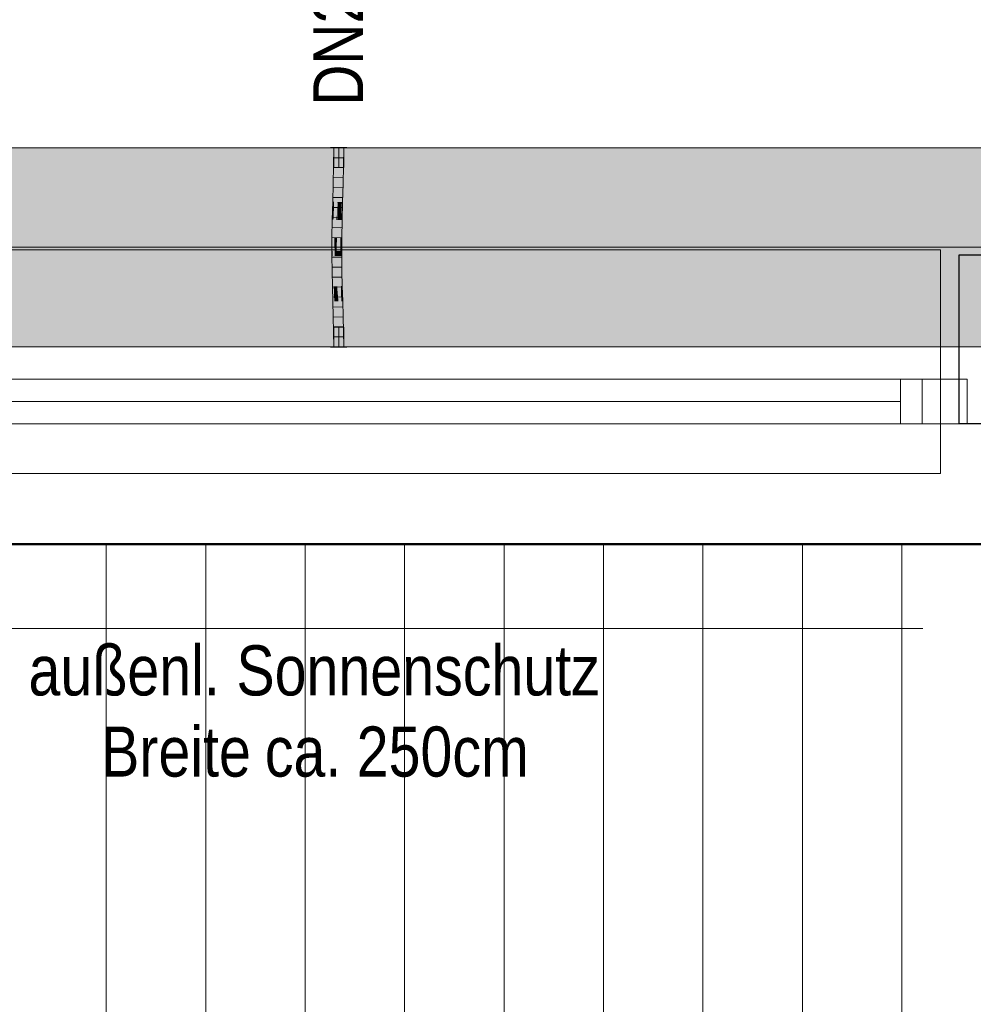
# Model space of a CAD drawing. Extents: x -620 to 300, y 62 to 1107.
# Tile 33 of 109: x -107 to -69, y 345 to 385. Entities that reach past the tile are written whole.
import ezdxf
from ezdxf.lldxf.tags import DXFTag

# ---------------------------------------------------------------- set-up
doc = ezdxf.new("R2010")
doc.units = 0
doc.layers.get('0').update_dxf_attribs({"lineweight": 35})
for name, color, linetype, lineweight, true_color in [('30 -33 Aussenwände- 7 Fassade_ Elemente', 7, 'Continuous', 9, 0x00aacc), ('30 -35 Decken- 1 Konstruktion-Träger- Stahlbeton', 7, 'grob-A06G9G5Q8I', 13, 0x33aa00), ('70 -72 Beschriftung- 1 Beschriftung allgemein', 7, 'Continuous', 9, 0xff6633), ('70 -75 Raumstempel- 1 Raumstempel', 1, 'Continuous', 50, 0xff0000), ('E_Leerrohr 20', 7, 'Continuous', 13, 0xcc0099), ('E_Leerrohr 20-Shading', 7, 'Continuous', 13, 0xcc0099)]:
    doc.layers.add(name, color=color, linetype=linetype, lineweight=lineweight, true_color=true_color)
for name, color, linetype, lineweight in [('60- 61 allgemeine Ausstattung- 4 Terrassen', 7, 'Continuous', 9), ('70 -71 Achsen- 1 Gebäudeachsen', 7, 'STRICHPUNKT2-A06G9G5P8I', 18), ('Detailelementbeschriftung', 7, 'Continuous', 9)]:
    doc.layers.add(name, color=color, linetype=linetype, lineweight=lineweight)
doc.layers.add('iwb_Schraffur_Unterzug', color=7, linetype='Continuous', lineweight=5, true_color=0xffffcc, plot=False)
doc.styles.get("Standard").update_dxf_attribs({"font": 'ARIALN.TTF'})
tags = doc.linetypes.add('grob-A06G9G5Q8I', pattern=[14, 3, -8, 3]).pattern_tags.tags
tags[8:9] = [DXFTag(74, 4), DXFTag(75, 0), DXFTag(340, '0'), DXFTag(46, 0.0), DXFTag(50, 0.0), DXFTag(44, 0.0), DXFTag(45, 0.0)]
tags[6:7] = [DXFTag(74, 4), DXFTag(75, 0), DXFTag(340, '0'), DXFTag(46, 0.0), DXFTag(50, 0.0), DXFTag(44, 0.0), DXFTag(45, 0.0)]
tags[4:5] = [DXFTag(74, 4), DXFTag(75, 0), DXFTag(340, '0'), DXFTag(46, 0.0), DXFTag(50, 0.0), DXFTag(44, 0.0), DXFTag(45, 0.0)]
tags = doc.linetypes.add('STRICHPUNKT2', pattern=[12.7, 6.35, -3.175, 0, -3.175]).pattern_tags.tags
tags[10:11] = [DXFTag(74, 4), DXFTag(75, 0), DXFTag(340, '0'), DXFTag(46, 0.0), DXFTag(50, 0.0), DXFTag(44, 0.0), DXFTag(45, 0.0)]
tags[8:9] = [DXFTag(74, 4), DXFTag(75, 0), DXFTag(340, '0'), DXFTag(46, 0.0), DXFTag(50, 0.0), DXFTag(44, 0.0), DXFTag(45, 0.0)]
tags[6:7] = [DXFTag(74, 4), DXFTag(75, 0), DXFTag(340, '0'), DXFTag(46, 0.0), DXFTag(50, 0.0), DXFTag(44, 0.0), DXFTag(45, 0.0)]
tags[4:5] = [DXFTag(74, 4), DXFTag(75, 0), DXFTag(340, '0'), DXFTag(46, 0.0), DXFTag(50, 0.0), DXFTag(44, 0.0), DXFTag(45, 0.0)]
tags = doc.linetypes.add('STRICHPUNKT2-A06G9G5P8I', pattern=[12.7, 6.35, -3.175, 0, -3.175]).pattern_tags.tags
tags[10:11] = [DXFTag(74, 4), DXFTag(75, 0), DXFTag(340, '0'), DXFTag(46, 0.0), DXFTag(50, 0.0), DXFTag(44, 0.0), DXFTag(45, 0.0)]
tags[8:9] = [DXFTag(74, 4), DXFTag(75, 0), DXFTag(340, '0'), DXFTag(46, 0.0), DXFTag(50, 0.0), DXFTag(44, 0.0), DXFTag(45, 0.0)]
tags[6:7] = [DXFTag(74, 4), DXFTag(75, 0), DXFTag(340, '0'), DXFTag(46, 0.0), DXFTag(50, 0.0), DXFTag(44, 0.0), DXFTag(45, 0.0)]
tags[4:5] = [DXFTag(74, 4), DXFTag(75, 0), DXFTag(340, '0'), DXFTag(46, 0.0), DXFTag(50, 0.0), DXFTag(44, 0.0), DXFTag(45, 0.0)]

# ---------------------------------------------------------------- blocks, each defined once
blk = doc.blocks.new('Shading-A06G9G3N8I', base_point=(-94.104, 376.305))
at = {"layer": 'E_Leerrohr 20-Shading', "color": 223, "true_color": 0xc67fb4}
for points in [[(-94.321, 379.931), (-94.379, 379.931), (-94.327, 379.208), (-94.386, 379.209)], [(-94.024, 379.931), (-94.038, 379.931), (-94.032, 379.204), (-94.044, 379.204)], [(-94.024, 379.931), (-94.032, 379.204), (-94.003, 379.931), (-94.014, 379.204)], [(-94.003, 379.931), (-94.014, 379.204), (-93.993, 379.931), (-94.005, 379.204)], [(-94.005, 379.204), (-93.99, 379.203), (-93.993, 379.931), (-93.979, 379.931)], [(-93.99, 379.203), (-93.986, 379.203), (-93.979, 379.931)], [(-94.327, 379.208), (-94.386, 379.209), (-94.344, 378.485), (-94.401, 378.486)], [(-94.342, 378.485), (-94.327, 379.208), (-94.344, 378.485)], [(-94.032, 379.204), (-94.044, 379.204), (-94.052, 378.478), (-94.06, 378.478)], [(-94.036, 379.068), (-94.052, 378.478), (-94.051, 378.478)], [(-94.014, 379.204), (-94.051, 378.478), (-94.036, 378.478)], [(-94.014, 379.204), (-94.032, 379.204), (-94.051, 378.478), (-94.036, 379.068)], [(-94.014, 379.204), (-94.036, 378.478), (-94.005, 379.204), (-94.028, 378.477)], [(-94.028, 378.477), (-94.016, 378.477), (-94.005, 379.204), (-93.99, 379.203)], [(-94.016, 378.477), (-94.001, 378.477), (-93.99, 379.203), (-93.986, 379.203)], [(-94.344, 378.485), (-94.401, 378.486), (-94.367, 377.761), (-94.421, 377.762)], [(-94.367, 377.761), (-94.363, 377.76), (-94.344, 378.485), (-94.342, 378.485)], [(-94.363, 377.76), (-94.362, 377.76), (-94.342, 378.485)], [(-94.052, 378.478), (-94.06, 378.478), (-94.077, 377.753), (-94.079, 377.753)], [(-94.051, 378.478), (-94.052, 378.478), (-94.074, 377.753), (-94.077, 377.753)], [(-94.036, 378.478), (-94.051, 378.478), (-94.063, 377.752), (-94.074, 377.753)], [(-94.036, 378.478), (-94.063, 377.752), (-94.028, 378.477), (-94.056, 377.752)], [(-94.056, 377.752), (-94.05, 377.752), (-94.028, 378.477), (-94.016, 378.477)], [(-94.05, 377.752), (-94.021, 377.751), (-94.016, 378.477), (-94.001, 378.477)], [(-94.421, 377.762), (-94.428, 377.494), (-94.367, 377.761), (-94.375, 377.493)], [(-94.367, 377.761), (-94.375, 377.486), (-94.363, 377.76), (-94.369, 377.525)], [(-94.369, 377.525), (-94.368, 377.534), (-94.363, 377.76), (-94.362, 377.76)], [(-94.077, 377.753), (-94.079, 377.753), (-94.086, 377.491)], [(-94.063, 377.752), (-94.074, 377.753), (-94.076, 377.392), (-94.083, 377.459)], [(-94.083, 377.459), (-94.074, 377.753), (-94.082, 377.62), (-94.077, 377.753)], [(-94.063, 377.752), (-94.076, 377.392), (-94.056, 377.752), (-94.072, 377.347)], [(-94.072, 377.347), (-94.069, 377.322), (-94.056, 377.752), (-94.05, 377.752)], [(-94.069, 377.322), (-94.04, 377.027), (-94.05, 377.752), (-94.021, 377.751)], [(-94.428, 377.494), (-94.44, 377.036), (-94.375, 377.493), (-94.375, 377.486)], [(-94.39, 377.035), (-94.384, 377.165), (-94.44, 377.036), (-94.375, 377.486)], [(-94.381, 377.035), (-94.368, 377.534), (-94.39, 377.035)], [(-94.375, 377.486), (-94.384, 377.165), (-94.369, 377.525), (-94.371, 377.47)], [(-94.371, 377.47), (-94.368, 377.534), (-94.369, 377.525)], [(-94.086, 377.485), (-94.086, 377.491), (-94.098, 377.029)], [(-94.096, 377.029), (-94.083, 377.459), (-94.098, 377.029), (-94.086, 377.485)], [(-94.076, 377.392), (-94.083, 377.459), (-94.089, 377.029), (-94.096, 377.029)], [(-94.076, 377.392), (-94.089, 377.029), (-94.072, 377.347), (-94.084, 377.028)], [(-94.083, 377.459), (-94.082, 377.62), (-94.086, 377.485)], [(-94.082, 377.62), (-94.086, 377.491), (-94.086, 377.485)], [(-94.084, 377.028), (-94.082, 377.028), (-94.072, 377.347), (-94.069, 377.322)], [(-94.082, 377.028), (-94.04, 377.027), (-94.069, 377.322)], [(-94.39, 377.035), (-94.44, 377.036), (-94.413, 376.309), (-94.453, 376.309)], [(-94.395, 376.309), (-94.381, 377.035), (-94.413, 376.309), (-94.39, 377.035)], [(-94.109, 376.306), (-94.089, 377.029), (-94.112, 376.306), (-94.096, 377.029)], [(-94.096, 377.029), (-94.098, 377.029), (-94.112, 376.306)], [(-94.109, 376.306), (-94.084, 377.028), (-94.089, 377.029)], [(-94.109, 376.306), (-94.105, 376.305), (-94.084, 377.028), (-94.095, 376.633)], [(-94.104, 376.305), (-94.053, 376.305), (-94.082, 377.028), (-94.04, 377.027)], [(-94.104, 376.305), (-94.082, 377.028), (-94.095, 376.633)], [(-94.095, 376.633), (-94.082, 377.028), (-94.084, 377.028)], [(-94.105, 376.305), (-94.104, 376.305), (-94.095, 376.633)], [(-94.417, 375.777), (-94.413, 376.309), (-94.455, 375.776), (-94.453, 376.309)], [(-94.398, 375.582), (-94.395, 376.309), (-94.419, 375.582), (-94.413, 376.309)], [(-94.109, 376.306), (-94.112, 376.306), (-94.114, 375.78)], [(-94.11, 376.159), (-94.114, 375.78), (-94.113, 375.863)], [(-94.105, 376.305), (-94.109, 376.306), (-94.112, 375.943), (-94.11, 376.159)], [(-94.105, 376.305), (-94.112, 375.943), (-94.111, 375.943)], [(-94.109, 375.943), (-94.105, 376.305), (-94.111, 375.943)], [(-94.108, 376.016), (-94.105, 376.305), (-94.108, 375.943), (-94.109, 375.943)], [(-94.104, 376.305), (-94.108, 375.943), (-94.053, 376.305), (-94.055, 375.942)], [(-94.108, 376.016), (-94.108, 375.943), (-94.104, 376.305), (-94.108, 375.943)], [(-94.104, 376.305), (-94.105, 376.305), (-94.108, 376.016)], [(-94.419, 375.582), (-94.417, 375.777), (-94.456, 375.582), (-94.455, 375.776)], [(-94.114, 375.78), (-94.115, 375.583), (-94.114, 375.751)], [(-94.115, 375.583), (-94.112, 375.583), (-94.114, 375.751), (-94.112, 375.642)], [(-94.112, 375.642), (-94.113, 375.863), (-94.114, 375.751)], [(-94.113, 375.863), (-94.114, 375.78), (-94.114, 375.751)], [(-94.112, 375.943), (-94.113, 375.863), (-94.111, 375.943)], [(-94.112, 375.642), (-94.109, 375.943), (-94.113, 375.863), (-94.111, 375.943)], [(-94.108, 375.943), (-94.112, 375.642), (-94.108, 375.943), (-94.111, 375.583)], [(-94.109, 375.943), (-94.112, 375.642), (-94.108, 375.943)], [(-94.108, 375.943), (-94.111, 375.583), (-94.108, 375.943)], [(-94.108, 375.943), (-94.111, 375.583), (-94.055, 375.942), (-94.056, 375.583)], [(-94.108, 376.016), (-94.108, 375.943), (-94.108, 375.943)], [(-94.419, 375.582), (-94.456, 375.582), (-94.405, 374.971), (-94.448, 374.97)], [(-94.39, 374.971), (-94.398, 375.582), (-94.405, 374.971), (-94.419, 375.582)], [(-94.112, 375.583), (-94.111, 375.583), (-94.112, 375.642)], [(-94.097, 374.977), (-94.111, 375.583), (-94.107, 374.977), (-94.112, 375.583)], [(-94.049, 374.978), (-94.056, 375.583), (-94.097, 374.977), (-94.111, 375.583)], [(-94.405, 374.971), (-94.448, 374.97), (-94.38, 374.362), (-94.434, 374.36)], [(-94.375, 374.362), (-94.39, 374.971), (-94.38, 374.362), (-94.405, 374.971)], [(-94.097, 374.977), (-94.107, 374.977), (-94.072, 374.37), (-94.092, 374.369)], [(-94.034, 374.371), (-94.049, 374.978), (-94.072, 374.37), (-94.097, 374.977)], [(-94.357, 373.753), (-94.368, 374.123), (-94.434, 374.36), (-94.38, 374.362)], [(-94.357, 373.753), (-94.434, 374.36), (-94.415, 373.751)], [(-94.368, 374.123), (-94.375, 374.362), (-94.38, 374.362)], [(-94.063, 374.195), (-94.072, 374.37), (-94.087, 374.195), (-94.092, 374.369)], [(-94.041, 373.762), (-94.063, 374.195), (-94.074, 373.761), (-94.087, 374.195)], [(-94.028, 374.196), (-94.034, 374.371), (-94.063, 374.195), (-94.072, 374.37)], [(-94.041, 373.762), (-94.016, 373.763), (-94.063, 374.195), (-94.028, 374.196)], [(-94.357, 373.753), (-94.415, 373.751), (-94.339, 373.145), (-94.398, 373.143)], [(-94.041, 373.762), (-94.074, 373.761), (-94.011, 373.153), (-94.057, 373.152)], [(-93.998, 373.154), (-94.016, 373.763), (-94.011, 373.153), (-94.041, 373.762)], [(-94.339, 373.145), (-94.398, 373.143), (-94.327, 372.538), (-94.385, 372.537)], [(-94.326, 372.538), (-94.339, 373.145), (-94.327, 372.538), (-94.339, 373.145)], [(-94.011, 373.153), (-94.057, 373.152), (-93.988, 372.543), (-94.043, 372.542)], [(-93.985, 372.543), (-93.998, 373.154), (-93.988, 372.543), (-94.011, 373.153)], [(-94.327, 372.538), (-94.385, 372.537), (-94.324, 371.931), (-94.379, 371.931)], [(-94.321, 371.931), (-94.326, 372.538), (-94.324, 371.931), (-94.327, 372.538)], [(-93.979, 371.931), (-93.988, 372.543), (-94.038, 371.931), (-94.043, 372.542)], [(-93.979, 371.931), (-93.985, 372.543), (-93.988, 372.543)]]:
    blk.add_solid(points, dxfattribs=at)
at = {"layer": 'E_Leerrohr 20-Shading', "color": 231, "true_color": 0xe17fc9}
for points in [[(-94.263, 379.931), (-94.321, 379.931), (-94.258, 379.207), (-94.327, 379.208)], [(-94.214, 379.207), (-94.214, 379.931), (-94.258, 379.207), (-94.263, 379.931)], [(-94.186, 379.206), (-94.179, 379.931), (-94.214, 379.207), (-94.214, 379.931)], [(-94.179, 379.931), (-94.186, 379.206), (-94.181, 379.206)], [(-94.181, 379.206), (-94.175, 379.206), (-94.179, 379.931)], [(-94.175, 379.206), (-94.044, 379.204), (-94.179, 379.931), (-94.038, 379.931)], [(-94.282, 379.208), (-94.327, 379.208), (-94.279, 378.483), (-94.342, 378.485)], [(-94.258, 378.483), (-94.258, 379.207), (-94.279, 378.483), (-94.282, 379.208)], [(-94.258, 378.483), (-94.214, 379.207), (-94.258, 379.207)], [(-94.258, 378.483), (-94.222, 378.482), (-94.214, 379.207), (-94.215, 379.067)], [(-94.222, 378.482), (-94.219, 378.482), (-94.215, 379.067)], [(-94.201, 378.481), (-94.186, 379.206), (-94.219, 378.482), (-94.214, 379.207)], [(-94.186, 379.206), (-94.201, 378.481), (-94.196, 378.481)], [(-94.186, 378.481), (-94.181, 379.206), (-94.196, 378.481), (-94.186, 379.206)], [(-94.186, 378.481), (-94.164, 378.481), (-94.181, 379.206), (-94.175, 379.206)], [(-94.164, 378.481), (-94.06, 378.478), (-94.175, 379.206), (-94.044, 379.204)], [(-94.279, 378.483), (-94.342, 378.485), (-94.278, 377.758), (-94.362, 377.76)], [(-94.26, 377.758), (-94.258, 378.483), (-94.278, 377.758), (-94.279, 378.483)], [(-94.26, 377.758), (-94.234, 377.757), (-94.258, 378.483), (-94.222, 378.482)], [(-94.234, 377.757), (-94.225, 377.757), (-94.222, 378.482), (-94.219, 378.482)], [(-94.221, 377.757), (-94.201, 378.481), (-94.225, 377.757), (-94.219, 378.482)], [(-94.186, 378.481), (-94.201, 378.481), (-94.191, 377.756), (-94.221, 377.757)], [(-94.191, 377.756), (-94.15, 377.755), (-94.186, 378.481), (-94.164, 378.481)], [(-94.15, 377.755), (-94.079, 377.753), (-94.164, 378.481), (-94.06, 378.478)], [(-94.362, 377.76), (-94.368, 377.534), (-94.277, 377.253), (-94.277, 377.214)], [(-94.278, 377.758), (-94.362, 377.76), (-94.277, 377.253)], [(-94.26, 377.758), (-94.278, 377.758), (-94.261, 377.159), (-94.277, 377.253)], [(-94.26, 377.758), (-94.261, 377.159), (-94.234, 377.757), (-94.237, 377.565)], [(-94.225, 377.757), (-94.237, 377.565), (-94.24, 377.032), (-94.244, 377.06)], [(-94.226, 377.62), (-94.225, 377.757), (-94.24, 377.032)], [(-94.237, 377.565), (-94.225, 377.757), (-94.234, 377.757)], [(-94.228, 377.493), (-94.221, 377.757), (-94.225, 377.757)], [(-94.193, 377.492), (-94.191, 377.756), (-94.228, 377.493), (-94.221, 377.757)], [(-94.193, 377.492), (-94.145, 377.492), (-94.191, 377.756), (-94.15, 377.755)], [(-94.145, 377.492), (-94.086, 377.491), (-94.15, 377.755), (-94.079, 377.753)], [(-94.381, 377.035), (-94.359, 377.035), (-94.368, 377.534)], [(-94.277, 377.214), (-94.368, 377.534), (-94.276, 377.033), (-94.359, 377.035)], [(-94.277, 377.214), (-94.261, 377.159), (-94.277, 377.253)], [(-94.237, 377.565), (-94.261, 377.159), (-94.244, 377.06)], [(-94.228, 377.493), (-94.226, 377.62), (-94.24, 377.032)], [(-94.228, 377.493), (-94.24, 377.032), (-94.225, 377.492), (-94.236, 377.032)], [(-94.236, 377.032), (-94.222, 377.032), (-94.225, 377.492), (-94.214, 377.492)], [(-94.222, 377.032), (-94.197, 377.031), (-94.214, 377.492), (-94.193, 377.492)], [(-94.193, 377.492), (-94.197, 377.031), (-94.145, 377.492), (-94.137, 377.03)], [(-94.137, 377.03), (-94.098, 377.029), (-94.145, 377.492), (-94.086, 377.491)], [(-94.359, 377.035), (-94.381, 377.035), (-94.349, 376.308), (-94.395, 376.309)], [(-94.359, 377.035), (-94.349, 376.308), (-94.276, 377.033), (-94.272, 376.307)], [(-94.261, 377.159), (-94.277, 377.214), (-94.261, 377.032), (-94.276, 377.033)], [(-94.272, 376.307), (-94.26, 376.307), (-94.276, 377.033), (-94.261, 377.032)], [(-94.261, 377.159), (-94.261, 377.032), (-94.244, 377.06), (-94.245, 377.032)], [(-94.261, 377.032), (-94.26, 376.307), (-94.245, 377.032), (-94.253, 376.307)], [(-94.253, 376.307), (-94.24, 377.032), (-94.245, 377.032)], [(-94.236, 377.032), (-94.24, 377.032), (-94.25, 376.307), (-94.253, 376.307)], [(-94.232, 376.307), (-94.222, 377.032), (-94.25, 376.307), (-94.236, 377.032)], [(-94.245, 377.032), (-94.24, 377.032), (-94.244, 377.06)], [(-94.201, 376.307), (-94.197, 377.031), (-94.232, 376.307), (-94.222, 377.032)], [(-94.201, 376.307), (-94.127, 376.306), (-94.197, 377.031), (-94.137, 377.03)], [(-94.127, 376.306), (-94.112, 376.306), (-94.137, 377.03), (-94.098, 377.029)], [(-94.349, 376.308), (-94.395, 376.309), (-94.347, 375.582), (-94.398, 375.582)], [(-94.272, 376.307), (-94.349, 376.308), (-94.303, 375.946), (-94.348, 375.947)], [(-94.272, 376.307), (-94.303, 375.946), (-94.271, 376.215)], [(-94.268, 375.946), (-94.271, 376.215), (-94.303, 375.946)], [(-94.271, 376.215), (-94.26, 376.307), (-94.272, 376.307)], [(-94.258, 375.946), (-94.26, 376.307), (-94.268, 375.946), (-94.271, 376.215)], [(-94.257, 375.946), (-94.26, 376.307), (-94.258, 375.946)], [(-94.26, 376.307), (-94.257, 375.946), (-94.253, 376.307), (-94.255, 375.946)], [(-94.255, 375.779), (-94.235, 375.779), (-94.253, 376.307), (-94.232, 376.307)], [(-94.235, 375.779), (-94.202, 375.779), (-94.232, 376.307), (-94.201, 376.307)], [(-94.201, 376.307), (-94.202, 375.779), (-94.127, 376.306), (-94.125, 375.78)], [(-94.127, 376.306), (-94.125, 375.78), (-94.112, 376.306), (-94.114, 375.78)], [(-94.348, 375.947), (-94.347, 375.582), (-94.303, 375.946)], [(-94.263, 375.582), (-94.268, 375.946), (-94.347, 375.582), (-94.303, 375.946)], [(-94.263, 375.582), (-94.26, 375.582), (-94.268, 375.946), (-94.263, 375.946)], [(-94.26, 375.582), (-94.256, 375.582), (-94.263, 375.946), (-94.258, 375.946)], [(-94.255, 375.779), (-94.257, 375.946), (-94.256, 375.582), (-94.258, 375.946)], [(-94.257, 375.946), (-94.255, 375.779), (-94.255, 375.946)], [(-94.256, 375.582), (-94.236, 375.583), (-94.255, 375.779), (-94.235, 375.779)], [(-94.236, 375.583), (-94.202, 375.583), (-94.235, 375.779), (-94.202, 375.779)], [(-94.125, 375.78), (-94.202, 375.779), (-94.127, 375.583), (-94.202, 375.583)], [(-94.125, 375.78), (-94.127, 375.583), (-94.125, 375.687)], [(-94.127, 375.583), (-94.125, 375.583), (-94.125, 375.687)], [(-94.125, 375.78), (-94.125, 375.583), (-94.114, 375.78), (-94.115, 375.583)], [(-94.347, 375.582), (-94.398, 375.582), (-94.352, 374.972), (-94.39, 374.971)], [(-94.352, 374.972), (-94.25, 374.974), (-94.347, 375.582), (-94.263, 375.582)], [(-94.263, 375.582), (-94.25, 374.974), (-94.26, 375.582), (-94.248, 374.974)], [(-94.248, 374.974), (-94.256, 375.582), (-94.26, 375.582)], [(-94.236, 375.583), (-94.256, 375.582), (-94.235, 374.974), (-94.248, 374.974)], [(-94.2, 374.975), (-94.202, 375.583), (-94.235, 374.974), (-94.236, 375.583)], [(-94.202, 375.583), (-94.2, 374.975), (-94.127, 375.583), (-94.143, 374.976)], [(-94.143, 374.976), (-94.13, 374.976), (-94.127, 375.583), (-94.125, 375.583)], [(-94.13, 374.976), (-94.107, 374.977), (-94.125, 375.583), (-94.115, 375.583)], [(-94.352, 374.972), (-94.39, 374.971), (-94.363, 374.362), (-94.375, 374.362)], [(-94.363, 374.362), (-94.234, 374.365), (-94.352, 374.972), (-94.25, 374.974)], [(-94.234, 374.365), (-94.248, 374.974), (-94.25, 374.974)], [(-94.235, 374.974), (-94.248, 374.974), (-94.23, 374.366), (-94.234, 374.365)], [(-94.195, 374.367), (-94.2, 374.975), (-94.23, 374.366), (-94.235, 374.974)], [(-94.195, 374.367), (-94.141, 374.368), (-94.2, 374.975), (-94.13, 374.976)], [(-94.141, 374.368), (-94.092, 374.369), (-94.13, 374.976), (-94.107, 374.977)], [(-94.363, 374.362), (-94.375, 374.362), (-94.368, 374.123)], [(-94.368, 374.123), (-94.216, 373.757), (-94.366, 374.193), (-94.229, 374.194)], [(-94.216, 373.757), (-94.368, 374.123), (-94.357, 373.753)], [(-94.229, 374.194), (-94.234, 374.365), (-94.366, 374.193), (-94.363, 374.362)], [(-94.23, 374.366), (-94.234, 374.365), (-94.229, 374.194)], [(-94.19, 373.758), (-94.195, 374.367), (-94.229, 374.194), (-94.23, 374.366)], [(-94.19, 373.758), (-94.229, 374.194), (-94.216, 373.757)], [(-94.19, 373.758), (-94.154, 373.759), (-94.195, 374.367), (-94.141, 374.368)], [(-94.154, 373.759), (-94.074, 373.761), (-94.141, 374.368), (-94.092, 374.369)], [(-94.216, 373.757), (-94.357, 373.753), (-94.198, 373.148), (-94.339, 373.145)], [(-94.19, 373.758), (-94.216, 373.757), (-94.185, 373.149), (-94.198, 373.148)], [(-94.185, 373.149), (-94.166, 373.149), (-94.19, 373.758), (-94.154, 373.759)], [(-94.166, 373.149), (-94.057, 373.152), (-94.154, 373.759), (-94.074, 373.761)], [(-94.33, 373.145), (-94.339, 373.145), (-94.326, 372.538)], [(-94.185, 372.54), (-94.198, 373.148), (-94.326, 372.538), (-94.33, 373.145)], [(-94.185, 373.149), (-94.198, 373.148), (-94.181, 372.54), (-94.185, 372.54)], [(-94.181, 372.54), (-94.176, 372.54), (-94.185, 373.149), (-94.166, 373.149)], [(-94.176, 372.54), (-94.043, 372.542), (-94.166, 373.149), (-94.057, 373.152)], [(-94.185, 372.54), (-94.326, 372.538), (-94.179, 371.931), (-94.321, 371.931)], [(-94.181, 372.54), (-94.185, 372.54), (-94.179, 371.931)], [(-94.038, 371.931), (-94.043, 372.542), (-94.179, 371.931), (-94.181, 372.54)]]:
    blk.add_solid(points, dxfattribs=at)
blk = doc.blocks.new('Shading-A06G9G3P8I', base_point=(-94.135, 379.143))
at = {"layer": 'E_Leerrohr 20-Shading', "color": 213, "true_color": 0xd67fc0}
for points in [[(-94.509, 379.943), (-94.509, 379.931), (-94.292, 379.943), (-94.292, 379.931)], [(-94.379, 379.143), (-94.179, 379.143), (-94.379, 379.931), (-94.179, 379.931)], [(-94.292, 379.931), (-94.179, 379.931), (-94.292, 379.943), (-94.179, 379.943)], [(-94.179, 379.943), (-94.179, 379.931), (-94.114, 379.943), (-94.114, 379.931)], [(-94.179, 379.931), (-94.179, 379.143), (-94.13, 379.931), (-94.135, 379.143)], [(-94.135, 379.143), (-93.979, 379.143), (-94.13, 379.931), (-93.979, 379.931)], [(-93.969, 379.943), (-94.114, 379.943), (-93.969, 379.931), (-94.114, 379.931)], [(-93.908, 379.943), (-93.969, 379.943), (-93.908, 379.931), (-93.969, 379.931)], [(-93.908, 379.931), (-93.849, 379.931), (-93.908, 379.943), (-93.849, 379.943)]]:
    blk.add_solid(points, dxfattribs=at)
blk = doc.blocks.new('Shading-A06G9G3R8I', base_point=(-93.979, 371.931))
at = {"layer": 'E_Leerrohr 20-Shading', "color": 213, "true_color": 0xd67fc0}
for points in [[(-94.179, 372.719), (-94.379, 372.719), (-94.179, 371.931), (-94.379, 371.931)], [(-93.979, 371.931), (-93.979, 372.719), (-94.179, 371.931), (-94.174, 372.719)], [(-94.174, 372.719), (-94.179, 372.719), (-94.179, 371.931)], [(-94.271, 371.931), (-94.509, 371.931), (-94.271, 371.919), (-94.509, 371.919)], [(-94.179, 371.919), (-94.179, 371.931), (-94.271, 371.919), (-94.271, 371.931)], [(-94.114, 371.931), (-94.179, 371.931), (-94.114, 371.919), (-94.179, 371.919)], [(-94.114, 371.919), (-93.957, 371.919), (-94.114, 371.931), (-93.957, 371.931)], [(-93.957, 371.919), (-93.849, 371.919), (-93.957, 371.931), (-93.849, 371.931)]]:
    blk.add_solid(points, dxfattribs=at)
blk = doc.blocks.new('Referenz-A06G9G5R8I')
at = {"layer": '30 -33 Aussenwände- 7 Fassade_ Elemente', "color": 0}
for p, q in [((-69.978, 375.831), (-118.378, 375.831)), ((-69.978, 370.631), (-69.978, 375.831)), ((-116.778, 370.631), (-71.578, 370.631)), ((-71.578, 370.631), (-71.578, 368.831)), ((-71.578, 370.631), (-69.978, 370.631)), ((-69.978, 370.631), (-69.978, 368.831)), ((-116.778, 369.731), (-71.578, 369.731)), ((-71.578, 368.831), (-116.778, 368.831)), ((-69.978, 368.831), (-71.578, 368.831)), ((-69.978, 368.831), (-69.978, 366.831)), ((-69.978, 366.831), (-118.378, 366.831))]:
    blk.add_line(p, q, dxfattribs=at)
at = {"layer": '30 -33 Aussenwände- 7 Fassade_ Elemente', "color": 0, "linetype": 'Continuous', "lineweight": -2, "ltscale": 0.25}
for p, q in [((-69.227, 375.631), (-68.027, 375.631)), ((-69.227, 368.831), (-69.227, 375.631)), ((-68.027, 368.831), (-69.227, 368.831))]:
    blk.add_line(p, q, dxfattribs=at)
at = {"layer": '30 -33 Aussenwände- 7 Fassade_ Elemente', "color": 0, "linetype": 'Continuous', "ltscale": 0.13}
for p, q in [((-118.106, 370.631), (-68.906, 370.631)), ((-68.906, 370.631), (-68.906, 368.831)), ((-68.906, 368.831), (-118.106, 368.831))]:
    blk.add_line(p, q, dxfattribs=at)
at = {"layer": '30 -33 Aussenwände- 7 Fassade_ Elemente', "color": 0, "linetype": 'Continuous', "lineweight": 18, "ltscale": 0.18}
for p, q in [((-70.706, 368.831), (-70.706, 370.631)), ((-70.706, 370.631), (-68.906, 370.631)), ((-68.906, 370.631), (-68.906, 368.831)), ((-68.906, 368.831), (-70.706, 368.831))]:
    blk.add_line(p, q, dxfattribs=at)
at = {"layer": '30 -33 Aussenwände- 7 Fassade_ Elemente', "color": 0, "linetype": 'grob-A06G9G5Q8I', "ltscale": 0.13}
blk.add_line((-124.478, 363.991), (27.582, 363.991), dxfattribs=at)
at = {"layer": '30 -35 Decken- 1 Konstruktion-Träger- Stahlbeton', "color": 0}
for p, q in [((-451.478, 379.931), (35.522, 379.931)), ((-451.478, 371.931), (35.522, 371.931))]:
    blk.add_line(p, q, dxfattribs=at)
at = {"layer": '60- 61 allgemeine Ausstattung- 4 Terrassen', "color": 0}
for p, q in [((-103.528, 257.931), (-103.528, 363.991)), ((-99.528, 257.931), (-99.528, 363.991)), ((-95.528, 257.931), (-95.528, 363.991)), ((-91.528, 257.931), (-91.528, 363.991)), ((-87.528, 257.931), (-87.528, 363.991)), ((-83.528, 257.931), (-83.528, 363.991)), ((-79.528, 257.931), (-79.528, 363.991)), ((-75.528, 257.931), (-75.528, 363.991)), ((-71.528, 257.931), (-71.528, 363.991))]:
    blk.add_line(p, q, dxfattribs=at)
at = {"layer": '70 -71 Achsen- 1 Gebäudeachsen', "color": 0, "linetype": 'STRICHPUNKT2-A06G9G5P8I', "ltscale": 0.18}
blk.add_line((-538.531, 375.931), (76.472, 375.931), dxfattribs=at)
at = {"layer": '70 -72 Beschriftung- 1 Beschriftung allgemein', "color": 0, "linetype": 'Continuous', "ltscale": 0.13}
blk.add_line((-70.678, 360.605), (-117.678, 360.605), dxfattribs=at)
at = {"layer": '70 -75 Raumstempel- 1 Raumstempel', "color": 0, "linetype": 'Continuous', "ltscale": 0.5}
blk.add_line((27.582, 363.991), (-443.538, 363.991), dxfattribs=at)
at = {"layer": '70 -72 Beschriftung- 1 Beschriftung allgemein', "color": 0, "linetype": 'Continuous', "ltscale": 0.13, "char_height": 2.01377, "attachment_point": 1}
for s, insert in [('{\\fArial Narrow;außenl.}', (-106.655, 359.928)), ('{\\fArial Narrow;Sonnenschutz}', (-98.294, 359.928)), ('{\\fArial Narrow;Breite}', (-103.736, 356.665)), ('{\\fArial Narrow;250cm}', (-93.456, 356.665)), ('{\\fArial Narrow;ca.}', (-97.151, 356.665))]:
    blk.add_mtext(s, dxfattribs=dict(at, insert=insert))
blk = doc.blocks.new('Referenz-A06G9G5T8I')
at = {"layer": 'iwb_Schraffur_Unterzug', "linetype": 'Continuous', "ltscale": 0.13}
for points in [[(-451.478, 379.931), (76.472, 379.931), (76.472, 375.63)], [(-451.478, 379.931), (76.472, 375.63), (76.472, 371.931)], [(-451.478, 379.931), (76.472, 371.931), (-451.478, 371.931)]]:
    blk.add_solid(points, dxfattribs=at)
blk = doc.blocks.new('Enddeckel-A06G9G9N8I')
at = {"color": 0, "linetype": 'ByBlock', "lineweight": -2, "ltscale": 0.13}
for p, q in [((-94.379, 372.719), (-94.379, 371.931)), ((-94.262, 372.719), (-94.379, 372.719)), ((-94.096, 372.719), (-94.262, 372.719)), ((-93.979, 372.719), (-94.096, 372.719)), ((-93.979, 371.931), (-93.979, 372.719)), ((-94.509, 371.931), (-94.509, 371.919)), ((-94.316, 371.931), (-94.509, 371.931)), ((-94.316, 371.919), (-94.509, 371.919)), ((-94.262, 371.931), (-94.379, 371.931)), ((-94.043, 371.931), (-94.316, 371.931)), ((-94.043, 371.919), (-94.316, 371.919)), ((-94.096, 371.931), (-94.262, 371.931)), ((-93.979, 371.931), (-94.096, 371.931)), ((-93.849, 371.931), (-94.043, 371.931)), ((-93.849, 371.919), (-94.043, 371.919)), ((-93.849, 371.919), (-93.849, 371.931))]:
    blk.add_line(p, q, dxfattribs=at)
at = {"color": 0, "linetype": 'STRICHPUNKT2', "lineweight": 5, "ltscale": 0.13}
blk.add_line((-94.179, 371.931), (-94.179, 372.719), dxfattribs=at)
blk = doc.blocks.new('Enddeckel-A06G9G9R8I')
at = {"color": 0, "linetype": 'ByBlock', "lineweight": -2, "ltscale": 0.13}
for p, q in [((-94.509, 379.943), (-94.509, 379.931)), ((-94.509, 379.943), (-94.316, 379.943)), ((-94.509, 379.931), (-94.316, 379.931)), ((-94.379, 379.931), (-94.379, 379.143)), ((-94.379, 379.931), (-94.262, 379.931)), ((-94.316, 379.943), (-94.043, 379.943)), ((-94.316, 379.931), (-94.043, 379.931)), ((-94.262, 379.931), (-94.096, 379.931)), ((-94.096, 379.931), (-93.979, 379.931)), ((-94.043, 379.943), (-93.849, 379.943)), ((-94.043, 379.931), (-93.849, 379.931)), ((-93.979, 379.143), (-93.979, 379.931)), ((-93.849, 379.931), (-93.849, 379.943)), ((-94.379, 379.143), (-94.262, 379.143)), ((-94.262, 379.143), (-94.096, 379.143)), ((-94.096, 379.143), (-93.979, 379.143))]:
    blk.add_line(p, q, dxfattribs=at)
at = {"color": 0, "linetype": 'STRICHPUNKT2', "lineweight": 5, "ltscale": 0.13}
blk.add_line((-94.179, 379.931), (-94.179, 379.143), dxfattribs=at)
blk = doc.blocks.new('Flexrohr-A06G9G9Z8I')
at = {"color": 0, "linetype": 'ByBlock', "lineweight": -2, "ltscale": 0.13}
for p, q in [((-94.379, 379.931), (-94.386, 379.209)), ((-94.379, 379.931), (-93.979, 379.931)), ((-93.979, 379.931), (-93.986, 379.203)), ((-94.371, 379.533), (-93.995, 379.53)), ((-94.386, 379.209), (-94.401, 378.486)), ((-94.375, 379.134), (-93.999, 379.128)), ((-93.986, 379.203), (-94.001, 378.477)), ((-94.401, 378.486), (-94.421, 377.762)), ((-94.384, 378.735), (-94.008, 378.727)), ((-94.001, 378.477), (-94.021, 377.751)), ((-94.393, 378.336), (-94.017, 378.327)), ((-94.421, 377.762), (-94.44, 377.036)), ((-94.404, 377.937), (-94.028, 377.927)), ((-94.021, 377.751), (-94.04, 377.027)), ((-94.414, 377.537), (-94.039, 377.527)), ((-94.44, 377.036), (-94.453, 376.309)), ((-94.425, 377.136), (-94.049, 377.128)), ((-94.04, 377.027), (-94.053, 376.305)), ((-94.433, 376.735), (-94.057, 376.729)), ((-94.453, 376.309), (-94.456, 375.582)), ((-94.441, 376.334), (-94.065, 376.33)), ((-94.053, 376.305), (-94.056, 375.583)), ((-94.443, 375.933), (-94.067, 375.931)), ((-94.456, 375.582), (-94.448, 374.97)), ((-94.444, 375.531), (-94.068, 375.533)), ((-94.056, 375.583), (-94.049, 374.978)), ((-94.448, 374.97), (-94.434, 374.36)), ((-94.439, 375.129), (-94.063, 375.135)), ((-94.049, 374.978), (-94.034, 374.371)), ((-94.431, 374.728), (-94.055, 374.736)), ((-94.434, 374.36), (-94.415, 373.751)), ((-94.421, 374.327), (-94.045, 374.337)), ((-94.034, 374.371), (-94.016, 373.763)), ((-94.415, 373.751), (-94.398, 373.143)), ((-94.409, 373.927), (-94.033, 373.938)), ((-94.016, 373.763), (-93.998, 373.154)), ((-94.397, 373.527), (-94.021, 373.538)), ((-94.398, 373.143), (-94.385, 372.537)), ((-94.386, 373.128), (-94.01, 373.138)), ((-93.998, 373.154), (-93.985, 372.543)), ((-94.385, 372.537), (-94.379, 371.931)), ((-94.377, 372.729), (-94.001, 372.736)), ((-93.985, 372.543), (-93.979, 371.931)), ((-94.371, 372.331), (-93.995, 372.335)), ((-94.379, 371.931), (-93.979, 371.931)), ((-94.367, 371.933), (-93.991, 371.933))]:
    blk.add_line(p, q, dxfattribs=at)
blk = doc.blocks.new('Einzeiliger Text-A06G9GA18I')
at = {"color": 0, "lineweight": -2, "insert": (-95.199, 381.62), "char_height": 2, "attachment_point": 1, "rotation": 90}
blk.add_mtext('{\\fArial Narrow;DN20 in UZ}', dxfattribs=at)

msp = doc.modelspace()

# ---------------------------------------------------------------- block references
at = {"color": 8, "lineweight": 25, "ltscale": 0.25, "true_color": 0x808080}
for name in ['Referenz-A06G9G5R8I', 'Referenz-A06G9G5T8I']:
    msp.add_blockref(name, (0, 0), dxfattribs=at)
at = {"layer": 'Detailelementbeschriftung', "ltscale": 0.13}
msp.add_blockref('Einzeiliger Text-A06G9GA18I', (0, 0), dxfattribs=at)
at = {"layer": 'E_Leerrohr 20'}
for name, p in [('Shading-A06G9G3P8I', (-94.135, 379.143)), ('Shading-A06G9G3N8I', (-94.104, 376.305)), ('Shading-A06G9G3R8I', (-93.979, 371.931))]:
    msp.add_blockref(name, p, dxfattribs=at)
at = {"layer": 'E_Leerrohr 20', "ltscale": 0.13}
for name in ['Enddeckel-A06G9G9R8I', 'Flexrohr-A06G9G9Z8I', 'Enddeckel-A06G9G9N8I']:
    msp.add_blockref(name, (0, 0), dxfattribs=at)

doc.saveas('drawing.dxf')
